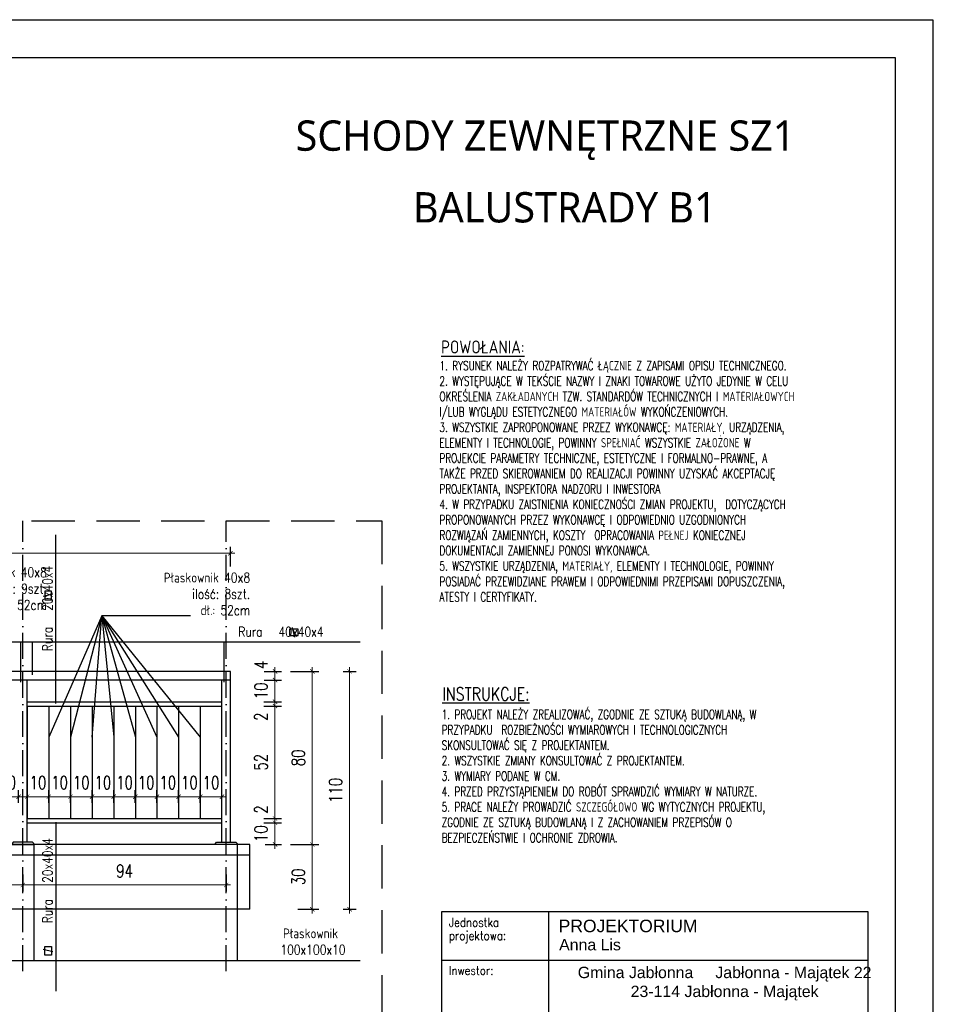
# Model space of a CAD drawing. Header units: millimetres. Extents: x 31969 to 285678, y -69766 to -1123.
# Tile 61 of 161: x 143262 to 144131, y -18740 to -17829. Entities that reach past the tile are written whole.
import ezdxf

# ---------------------------------------------------------------- set-up
doc = ezdxf.new("R2010")
doc.units = ezdxf.units.MM
for name, pattern in [('ACAD_ISO02W100', [15, 12, -3]), ('ACAD_ISO03W100', [30, 12, -18]), ('ACAD_ISO10W100', [18, 12, -3, 0, -3]), ('HIDDEN', [0.375, 0.25, -0.125])]:
    doc.linetypes.add(name, pattern=pattern)
for name, color, linetype in [('a-balustrada i pochwyt', 1, 'Continuous'), ('a-balustrady detal', 5, 'Continuous'), ('a-opis 1', 3, 'Continuous'), ('a-opis 2', 1, 'Continuous'), ('a-osie', 4, 'ACAD_ISO10W100'), ('a-przerywana', 250, 'HIDDEN'), ('a-ramka', 7, 'Continuous'), ('a-widokowa', 3, 'Continuous'), ('a-wymiary', 11, 'Continuous')]:
    doc.layers.add(name, color=color, linetype=linetype)
doc.styles.add('IREK', font='simplex.shx', dxfattribs={"width": 0.8})
doc.styles.add('PRZEKRÓJ2', font='l_10646.ttf')
doc.styles.add('RS01507', font='romans.shx', dxfattribs={"width": 0.7, "height": 0.15})
doc.styles.add('TABELA2', font='arial.ttf', dxfattribs={"height": 10})
doc.styles.add('WYMIAR', font='romans.shx', dxfattribs={"width": 0.8})
doc.styles.add('WYMIARY', font='simplex.shx', dxfattribs={"width": 0.75})
doc.dimstyles.new('MAREK50', dxfattribs={"dimtxt": 12.5, "dimasz": 5, "dimexe": 3, "dimexo": 2, "dimgap": 3.5, "dimtad": 1, "dimdec": 1, "dimdsep": 46, "dimtxsty": 'WYMIARY', "dimblk1": 'ARCHTICK', "dimblk2": 'ARCHTICK', "dimsah": 1, "dimcen": 2.5, "dimdle": 5, "dimadec": 0, "dimazin": 0, "dimtfac": 1, "dimtdec": 1, "dimtmove": 1, "dimatfit": 3, "dimldrblk": 'ARCHTICK', "dimfxl": 0, "dimtolj": 1, "dimtzin": 0, "dimarcsym": 0})

# ---------------------------------------------------------------- blocks, each defined once
blk = doc.blocks.new('_ARCHTICK')
at = {"color": 0, "linetype": 'ByBlock', "const_width": 0.15}
blk.add_lwpolyline([(-0.5, -0.5), (0.5, 0.5)], dxfattribs=at)
blk = doc.blocks.new('*D735')
at = {"layer": 'a-wymiary', "color": 0, "linetype": 'ACAD_ISO03W100', "lineweight": -2, "ltscale": 100}
blk.add_line((140001.4, -18278.21), (140001.4, -18272.32), dxfattribs=at)
at = {"layer": 'a-wymiary', "color": 0, "lineweight": -2, "ltscale": 100}
blk.add_line((140011.4, -18278.21), (140011.4, -18272.32), dxfattribs=at)
at = {"layer": 'a-wymiary', "color": 0, "lineweight": 0, "ltscale": 100}
blk.add_line((139999.4, -18275.32), (140013.4, -18275.32), dxfattribs=at)
at = {"layer": 'DEFPOINTS', "color": 0, "ltscale": 100}
for p in [(140011.4, -18275.32), (140001.4, -18280.21), (140011.4, -18280.21)]:
    blk.add_point(p, dxfattribs=at)
at = {"layer": 'a-wymiary', "color": 0, "lineweight": 0, "ltscale": 100, "xscale": 2, "yscale": 2, "zscale": 2, "rotation": 180}
blk.add_blockref('_ARCHTICK', (140001.4, -18275.32), dxfattribs=at)
at = {"layer": 'a-wymiary', "color": 0, "lineweight": 0, "ltscale": 100, "xscale": 2, "yscale": 2, "zscale": 2}
blk.add_blockref('_ARCHTICK', (140011.4, -18275.32), dxfattribs=at)
at = {"layer": 'a-wymiary', "color": 0, "ltscale": 100, "insert": (140006.4, -18268.82), "char_height": 6, "attachment_point": 5, "style": 'WYMIARY'}
blk.add_mtext('\\A1;10', dxfattribs=at)
blk = doc.blocks.new('*D736')
at = {"layer": 'a-wymiary', "color": 0, "linetype": 'ACAD_ISO03W100', "lineweight": -2, "ltscale": 100}
blk.add_line((140011.4, -18278.21), (140011.4, -18272.32), dxfattribs=at)
at = {"layer": 'a-wymiary', "color": 0, "lineweight": -2, "ltscale": 100}
blk.add_line((140021.4, -18278.21), (140021.4, -18272.32), dxfattribs=at)
at = {"layer": 'a-wymiary', "color": 0, "lineweight": 0, "ltscale": 100}
blk.add_line((140009.4, -18275.32), (140023.4, -18275.32), dxfattribs=at)
at = {"layer": 'DEFPOINTS', "color": 0, "ltscale": 100}
for p in [(140021.4, -18275.32), (140011.4, -18280.21), (140021.4, -18280.21)]:
    blk.add_point(p, dxfattribs=at)
at = {"layer": 'a-wymiary', "color": 0, "lineweight": 0, "ltscale": 100, "xscale": 2, "yscale": 2, "zscale": 2, "rotation": 180}
blk.add_blockref('_ARCHTICK', (140011.4, -18275.32), dxfattribs=at)
at = {"layer": 'a-wymiary', "color": 0, "lineweight": 0, "ltscale": 100, "xscale": 2, "yscale": 2, "zscale": 2}
blk.add_blockref('_ARCHTICK', (140021.4, -18275.32), dxfattribs=at)
at = {"layer": 'a-wymiary', "color": 0, "ltscale": 100, "insert": (140016.4, -18268.82), "char_height": 6, "attachment_point": 5, "style": 'WYMIARY'}
blk.add_mtext('\\A1;10', dxfattribs=at)
blk = doc.blocks.new('*D737')
at = {"layer": 'a-wymiary', "color": 0, "linetype": 'ACAD_ISO03W100', "lineweight": -2, "ltscale": 100}
blk.add_line((140021.4, -18278.21), (140021.4, -18272.32), dxfattribs=at)
at = {"layer": 'a-wymiary', "color": 0, "lineweight": -2, "ltscale": 100}
blk.add_line((140031.4, -18278.21), (140031.4, -18272.32), dxfattribs=at)
at = {"layer": 'a-wymiary', "color": 0, "lineweight": 0, "ltscale": 100}
blk.add_line((140019.4, -18275.32), (140033.4, -18275.32), dxfattribs=at)
at = {"layer": 'DEFPOINTS', "color": 0, "ltscale": 100}
for p in [(140031.4, -18275.32), (140021.4, -18280.21), (140031.4, -18280.21)]:
    blk.add_point(p, dxfattribs=at)
at = {"layer": 'a-wymiary', "color": 0, "lineweight": 0, "ltscale": 100, "xscale": 2, "yscale": 2, "zscale": 2, "rotation": 180}
blk.add_blockref('_ARCHTICK', (140021.4, -18275.32), dxfattribs=at)
at = {"layer": 'a-wymiary', "color": 0, "lineweight": 0, "ltscale": 100, "xscale": 2, "yscale": 2, "zscale": 2}
blk.add_blockref('_ARCHTICK', (140031.4, -18275.32), dxfattribs=at)
at = {"layer": 'a-wymiary', "color": 0, "ltscale": 100, "insert": (140026.4, -18268.82), "char_height": 6, "attachment_point": 5, "style": 'WYMIARY'}
blk.add_mtext('\\A1;10', dxfattribs=at)
blk = doc.blocks.new('*D738')
at = {"layer": 'a-wymiary', "color": 0, "linetype": 'ACAD_ISO03W100', "lineweight": -2, "ltscale": 100}
blk.add_line((140031.4, -18278.21), (140031.4, -18272.32), dxfattribs=at)
at = {"layer": 'a-wymiary', "color": 0, "lineweight": -2, "ltscale": 100}
blk.add_line((140041.4, -18278.21), (140041.4, -18272.32), dxfattribs=at)
at = {"layer": 'a-wymiary', "color": 0, "lineweight": 0, "ltscale": 100}
blk.add_line((140029.4, -18275.32), (140043.4, -18275.32), dxfattribs=at)
at = {"layer": 'DEFPOINTS', "color": 0, "ltscale": 100}
for p in [(140041.4, -18275.32), (140031.4, -18280.21), (140041.4, -18280.21)]:
    blk.add_point(p, dxfattribs=at)
at = {"layer": 'a-wymiary', "color": 0, "lineweight": 0, "ltscale": 100, "xscale": 2, "yscale": 2, "zscale": 2, "rotation": 180}
blk.add_blockref('_ARCHTICK', (140031.4, -18275.32), dxfattribs=at)
at = {"layer": 'a-wymiary', "color": 0, "lineweight": 0, "ltscale": 100, "xscale": 2, "yscale": 2, "zscale": 2}
blk.add_blockref('_ARCHTICK', (140041.4, -18275.32), dxfattribs=at)
at = {"layer": 'a-wymiary', "color": 0, "ltscale": 100, "insert": (140036.4, -18268.82), "char_height": 6, "attachment_point": 5, "style": 'WYMIARY'}
blk.add_mtext('\\A1;10', dxfattribs=at)
blk = doc.blocks.new('*D739')
at = {"layer": 'a-wymiary', "color": 0, "linetype": 'ACAD_ISO03W100', "lineweight": -2, "ltscale": 100}
blk.add_line((140041.4, -18278.21), (140041.4, -18272.32), dxfattribs=at)
at = {"layer": 'a-wymiary', "color": 0, "lineweight": -2, "ltscale": 100}
blk.add_line((140051.4, -18278.21), (140051.4, -18272.32), dxfattribs=at)
at = {"layer": 'a-wymiary', "color": 0, "lineweight": 0, "ltscale": 100}
blk.add_line((140039.4, -18275.32), (140053.4, -18275.32), dxfattribs=at)
at = {"layer": 'DEFPOINTS', "color": 0, "ltscale": 100}
for p in [(140051.4, -18275.32), (140041.4, -18280.21), (140051.4, -18280.21)]:
    blk.add_point(p, dxfattribs=at)
at = {"layer": 'a-wymiary', "color": 0, "lineweight": 0, "ltscale": 100, "xscale": 2, "yscale": 2, "zscale": 2, "rotation": 180}
blk.add_blockref('_ARCHTICK', (140041.4, -18275.32), dxfattribs=at)
at = {"layer": 'a-wymiary', "color": 0, "lineweight": 0, "ltscale": 100, "xscale": 2, "yscale": 2, "zscale": 2}
blk.add_blockref('_ARCHTICK', (140051.4, -18275.32), dxfattribs=at)
at = {"layer": 'a-wymiary', "color": 0, "ltscale": 100, "insert": (140046.4, -18268.82), "char_height": 6, "attachment_point": 5, "style": 'WYMIARY'}
blk.add_mtext('\\A1;10', dxfattribs=at)
blk = doc.blocks.new('*D740')
at = {"layer": 'a-wymiary', "color": 0, "linetype": 'ACAD_ISO03W100', "lineweight": -2, "ltscale": 100}
blk.add_line((140051.4, -18278.21), (140051.4, -18272.32), dxfattribs=at)
at = {"layer": 'a-wymiary', "color": 0, "lineweight": -2, "ltscale": 100}
blk.add_line((140061.4, -18278.21), (140061.4, -18272.32), dxfattribs=at)
at = {"layer": 'a-wymiary', "color": 0, "lineweight": 0, "ltscale": 100}
blk.add_line((140049.4, -18275.32), (140063.4, -18275.32), dxfattribs=at)
at = {"layer": 'DEFPOINTS', "color": 0, "ltscale": 100}
for p in [(140061.4, -18275.32), (140051.4, -18280.21), (140061.4, -18280.21)]:
    blk.add_point(p, dxfattribs=at)
at = {"layer": 'a-wymiary', "color": 0, "lineweight": 0, "ltscale": 100, "xscale": 2, "yscale": 2, "zscale": 2, "rotation": 180}
blk.add_blockref('_ARCHTICK', (140051.4, -18275.32), dxfattribs=at)
at = {"layer": 'a-wymiary', "color": 0, "lineweight": 0, "ltscale": 100, "xscale": 2, "yscale": 2, "zscale": 2}
blk.add_blockref('_ARCHTICK', (140061.4, -18275.32), dxfattribs=at)
at = {"layer": 'a-wymiary', "color": 0, "ltscale": 100, "insert": (140056.4, -18268.82), "char_height": 6, "attachment_point": 5, "style": 'WYMIARY'}
blk.add_mtext('\\A1;10', dxfattribs=at)
blk = doc.blocks.new('*D741')
at = {"layer": 'a-wymiary', "color": 0, "linetype": 'ACAD_ISO03W100', "lineweight": -2, "ltscale": 100}
blk.add_line((140061.4, -18278.21), (140061.4, -18272.32), dxfattribs=at)
at = {"layer": 'a-wymiary', "color": 0, "lineweight": -2, "ltscale": 100}
blk.add_line((140071.4, -18278.21), (140071.4, -18272.32), dxfattribs=at)
at = {"layer": 'a-wymiary', "color": 0, "lineweight": 0, "ltscale": 100}
blk.add_line((140059.4, -18275.32), (140073.4, -18275.32), dxfattribs=at)
at = {"layer": 'DEFPOINTS', "color": 0, "ltscale": 100}
for p in [(140071.4, -18275.32), (140061.4, -18280.21), (140071.4, -18280.21)]:
    blk.add_point(p, dxfattribs=at)
at = {"layer": 'a-wymiary', "color": 0, "lineweight": 0, "ltscale": 100, "xscale": 2, "yscale": 2, "zscale": 2, "rotation": 180}
blk.add_blockref('_ARCHTICK', (140061.4, -18275.32), dxfattribs=at)
at = {"layer": 'a-wymiary', "color": 0, "lineweight": 0, "ltscale": 100, "xscale": 2, "yscale": 2, "zscale": 2}
blk.add_blockref('_ARCHTICK', (140071.4, -18275.32), dxfattribs=at)
at = {"layer": 'a-wymiary', "color": 0, "ltscale": 100, "insert": (140066.4, -18268.82), "char_height": 6, "attachment_point": 5, "style": 'WYMIARY'}
blk.add_mtext('\\A1;10', dxfattribs=at)
blk = doc.blocks.new('*D742')
at = {"layer": 'a-wymiary', "color": 0, "linetype": 'ACAD_ISO03W100', "lineweight": -2, "ltscale": 100}
blk.add_line((140071.4, -18278.21), (140071.4, -18272.32), dxfattribs=at)
at = {"layer": 'a-wymiary', "color": 0, "lineweight": -2, "ltscale": 100}
blk.add_line((140081.4, -18278.21), (140081.4, -18272.32), dxfattribs=at)
at = {"layer": 'a-wymiary', "color": 0, "lineweight": 0, "ltscale": 100}
blk.add_line((140069.4, -18275.32), (140083.4, -18275.32), dxfattribs=at)
at = {"layer": 'DEFPOINTS', "color": 0, "ltscale": 100}
for p in [(140081.4, -18275.32), (140071.4, -18280.21), (140081.4, -18280.21)]:
    blk.add_point(p, dxfattribs=at)
at = {"layer": 'a-wymiary', "color": 0, "lineweight": 0, "ltscale": 100, "xscale": 2, "yscale": 2, "zscale": 2, "rotation": 180}
blk.add_blockref('_ARCHTICK', (140071.4, -18275.32), dxfattribs=at)
at = {"layer": 'a-wymiary', "color": 0, "lineweight": 0, "ltscale": 100, "xscale": 2, "yscale": 2, "zscale": 2}
blk.add_blockref('_ARCHTICK', (140081.4, -18275.32), dxfattribs=at)
at = {"layer": 'a-wymiary', "color": 0, "ltscale": 100, "insert": (140076.4, -18268.82), "char_height": 6, "attachment_point": 5, "style": 'WYMIARY'}
blk.add_mtext('\\A1;10', dxfattribs=at)
blk = doc.blocks.new('*D743')
at = {"layer": 'a-wymiary', "color": 0, "lineweight": -2, "ltscale": 100}
blk.add_line((140100.82, -18287.39), (140108.97, -18287.39), dxfattribs=at)
at = {"layer": 'a-wymiary', "color": 0, "lineweight": 0, "ltscale": 100}
blk.add_line((140105.97, -18299.39), (140105.97, -18285.39), dxfattribs=at)
at = {"layer": 'a-wymiary', "color": 0, "linetype": 'ACAD_ISO03W100', "lineweight": -2, "ltscale": 100}
blk.add_line((140101.5, -18297.39), (140108.97, -18297.39), dxfattribs=at)
at = {"layer": 'DEFPOINTS', "color": 0, "ltscale": 100}
for p in [(140098.82, -18287.39), (140105.97, -18287.39), (140099.5, -18297.39)]:
    blk.add_point(p, dxfattribs=at)
at = {"layer": 'a-wymiary', "color": 0, "lineweight": 0, "ltscale": 100, "xscale": 2, "yscale": 2, "zscale": 2}
for p, rotation in [((140105.97, -18287.39), 90), ((140105.97, -18297.39), 270)]:
    blk.add_blockref('_ARCHTICK', p, dxfattribs=dict(at, rotation=rotation))
at = {"layer": 'a-wymiary', "color": 0, "ltscale": 100, "insert": (140099.47, -18292.39), "char_height": 6, "attachment_point": 5, "rotation": 90, "style": 'WYMIARY'}
blk.add_mtext('\\A1;10', dxfattribs=at)
blk = doc.blocks.new('*D744')
at = {"layer": 'a-wymiary', "color": 0, "lineweight": -2, "ltscale": 100}
blk.add_line((140100.82, -18285.39), (140108.97, -18285.39), dxfattribs=at)
at = {"layer": 'a-wymiary', "color": 0, "linetype": 'ACAD_ISO03W100', "lineweight": -2, "ltscale": 100}
blk.add_line((140100.82, -18287.39), (140108.97, -18287.39), dxfattribs=at)
at = {"layer": 'a-wymiary', "color": 0, "lineweight": 0, "ltscale": 100}
for p, q in [((140105.97, -18285.39), (140105.97, -18283.39)), ((140105.97, -18287.39), (140105.97, -18285.39)), ((140105.97, -18287.39), (140105.97, -18289.39))]:
    blk.add_line(p, q, dxfattribs=at)
at = {"layer": 'DEFPOINTS', "color": 0, "ltscale": 100}
for p in [(140098.82, -18285.39), (140098.82, -18287.39), (140105.97, -18285.39)]:
    blk.add_point(p, dxfattribs=at)
at = {"layer": 'a-wymiary', "color": 0, "lineweight": 0, "ltscale": 100, "xscale": 2, "yscale": 2, "zscale": 2}
for p, rotation in [((140105.97, -18285.39), 270), ((140105.97, -18287.39), 90)]:
    blk.add_blockref('_ARCHTICK', p, dxfattribs=dict(at, rotation=rotation))
at = {"layer": 'a-wymiary', "color": 0, "ltscale": 100, "insert": (140099.47, -18281.22), "char_height": 6, "attachment_point": 5, "rotation": 90, "style": 'WYMIARY'}
blk.add_mtext('\\A1;2', dxfattribs=at)
blk = doc.blocks.new('*D745')
at = {"layer": 'a-wymiary', "color": 0, "lineweight": 0, "ltscale": 100}
blk.add_line((140105.97, -18287.39), (140105.97, -18231.39), dxfattribs=at)
at = {"layer": 'a-wymiary', "color": 0, "lineweight": -2, "ltscale": 100}
blk.add_line((140100.82, -18233.39), (140108.97, -18233.39), dxfattribs=at)
at = {"layer": 'a-wymiary', "color": 0, "linetype": 'ACAD_ISO03W100', "lineweight": -2, "ltscale": 100}
blk.add_line((140100.82, -18285.39), (140108.97, -18285.39), dxfattribs=at)
at = {"layer": 'DEFPOINTS', "color": 0, "ltscale": 100}
for p in [(140098.82, -18233.39), (140105.97, -18233.39), (140098.82, -18285.39)]:
    blk.add_point(p, dxfattribs=at)
at = {"layer": 'a-wymiary', "color": 0, "lineweight": 0, "ltscale": 100, "xscale": 2, "yscale": 2, "zscale": 2}
for p, rotation in [((140105.97, -18233.39), 90), ((140105.97, -18285.39), 270)]:
    blk.add_blockref('_ARCHTICK', p, dxfattribs=dict(at, rotation=rotation))
at = {"layer": 'a-wymiary', "color": 0, "ltscale": 100, "insert": (140099.47, -18259.39), "char_height": 6, "attachment_point": 5, "rotation": 90, "style": 'WYMIARY'}
blk.add_mtext('\\A1;52', dxfattribs=at)
blk = doc.blocks.new('*D746')
at = {"layer": 'a-wymiary', "color": 0, "lineweight": -2, "ltscale": 100}
blk.add_line((140100.82, -18231.39), (140108.97, -18231.39), dxfattribs=at)
at = {"layer": 'a-wymiary', "color": 0, "lineweight": 0, "ltscale": 100}
for p, q in [((140105.97, -18231.39), (140105.97, -18229.39)), ((140105.97, -18233.39), (140105.97, -18231.39)), ((140105.97, -18233.39), (140105.97, -18235.39))]:
    blk.add_line(p, q, dxfattribs=at)
at = {"layer": 'a-wymiary', "color": 0, "linetype": 'ACAD_ISO03W100', "lineweight": -2, "ltscale": 100}
blk.add_line((140100.82, -18233.39), (140108.97, -18233.39), dxfattribs=at)
at = {"layer": 'DEFPOINTS', "color": 0, "ltscale": 100}
for p in [(140098.82, -18231.39), (140105.97, -18231.39), (140098.82, -18233.39)]:
    blk.add_point(p, dxfattribs=at)
at = {"layer": 'a-wymiary', "color": 0, "lineweight": 0, "ltscale": 100, "xscale": 2, "yscale": 2, "zscale": 2}
for p, rotation in [((140105.97, -18231.39), 270), ((140105.97, -18233.39), 90)]:
    blk.add_blockref('_ARCHTICK', p, dxfattribs=dict(at, rotation=rotation))
at = {"layer": 'a-wymiary', "color": 0, "ltscale": 100, "insert": (140099.47, -18238.35), "char_height": 6, "attachment_point": 5, "rotation": 90, "style": 'WYMIARY'}
blk.add_mtext('\\A1;2', dxfattribs=at)
blk = doc.blocks.new('*D747')
at = {"layer": 'a-wymiary', "color": 0, "lineweight": -2, "ltscale": 100}
blk.add_line((140100.9, -18221.39), (140108.97, -18221.39), dxfattribs=at)
at = {"layer": 'a-wymiary', "color": 0, "lineweight": 0, "ltscale": 100}
blk.add_line((140105.97, -18233.39), (140105.97, -18219.39), dxfattribs=at)
at = {"layer": 'a-wymiary', "color": 0, "linetype": 'ACAD_ISO03W100', "lineweight": -2, "ltscale": 100}
blk.add_line((140100.82, -18231.39), (140108.97, -18231.39), dxfattribs=at)
at = {"layer": 'DEFPOINTS', "color": 0, "ltscale": 100}
for p in [(140098.9, -18221.39), (140105.97, -18221.39), (140098.82, -18231.39)]:
    blk.add_point(p, dxfattribs=at)
at = {"layer": 'a-wymiary', "color": 0, "lineweight": 0, "ltscale": 100, "xscale": 2, "yscale": 2, "zscale": 2}
for p, rotation in [((140105.97, -18221.39), 90), ((140105.97, -18231.39), 270)]:
    blk.add_blockref('_ARCHTICK', p, dxfattribs=dict(at, rotation=rotation))
at = {"layer": 'a-wymiary', "color": 0, "ltscale": 100, "insert": (140099.47, -18226.39), "char_height": 6, "attachment_point": 5, "rotation": 90, "style": 'WYMIARY'}
blk.add_mtext('\\A1;10', dxfattribs=at)
blk = doc.blocks.new('*D748')
at = {"layer": 'a-wymiary', "color": 0, "lineweight": -2, "ltscale": 100}
blk.add_line((140100.9, -18217.39), (140108.97, -18217.39), dxfattribs=at)
at = {"layer": 'a-wymiary', "color": 0, "lineweight": 0, "ltscale": 100}
for p, q in [((140105.97, -18217.39), (140105.97, -18215.39)), ((140105.97, -18221.39), (140105.97, -18217.39)), ((140105.97, -18221.39), (140105.97, -18223.39))]:
    blk.add_line(p, q, dxfattribs=at)
at = {"layer": 'a-wymiary', "color": 0, "linetype": 'ACAD_ISO03W100', "lineweight": -2, "ltscale": 100}
blk.add_line((140100.9, -18221.39), (140108.97, -18221.39), dxfattribs=at)
at = {"layer": 'DEFPOINTS', "color": 0, "ltscale": 100}
for p in [(140098.9, -18217.39), (140105.97, -18217.39), (140098.9, -18221.39)]:
    blk.add_point(p, dxfattribs=at)
at = {"layer": 'a-wymiary', "color": 0, "lineweight": 0, "ltscale": 100, "xscale": 2, "yscale": 2, "zscale": 2}
for p, rotation in [((140105.97, -18217.39), 270), ((140105.97, -18221.39), 90)]:
    blk.add_blockref('_ARCHTICK', p, dxfattribs=dict(at, rotation=rotation))
at = {"layer": 'a-wymiary', "color": 0, "ltscale": 100, "insert": (140099.47, -18214.39), "char_height": 6, "attachment_point": 5, "rotation": 90, "style": 'WYMIARY'}
blk.add_mtext('\\A1;4', dxfattribs=at)
blk = doc.blocks.new('*D749')
at = {"layer": 'a-wymiary', "color": 0, "linetype": 'ACAD_ISO03W100', "lineweight": -2, "ltscale": 100}
blk.add_line((140113.21, -18217.39), (140126.21, -18217.39), dxfattribs=at)
at = {"layer": 'a-wymiary', "color": 0, "lineweight": 0, "ltscale": 100}
blk.add_line((140123.21, -18215.39), (140123.21, -18299.39), dxfattribs=at)
at = {"layer": 'a-wymiary', "color": 0, "lineweight": -2, "ltscale": 100}
blk.add_line((140113.21, -18297.39), (140126.21, -18297.39), dxfattribs=at)
at = {"layer": 'DEFPOINTS', "color": 0, "ltscale": 100}
for p in [(140078.9, -18217.39), (140083.4, -18297.39), (140123.21, -18297.39)]:
    blk.add_point(p, dxfattribs=at)
at = {"layer": 'a-wymiary', "color": 0, "lineweight": 0, "ltscale": 100, "xscale": 2, "yscale": 2, "zscale": 2}
for p, rotation in [((140123.21, -18217.39), 90), ((140123.21, -18297.39), 270)]:
    blk.add_blockref('_ARCHTICK', p, dxfattribs=dict(at, rotation=rotation))
at = {"layer": 'a-wymiary', "color": 0, "ltscale": 100, "insert": (140116.71, -18257.39), "char_height": 6, "attachment_point": 5, "rotation": 90, "style": 'WYMIARY'}
blk.add_mtext('\\A1;80', dxfattribs=at)
blk = doc.blocks.new('*D750')
at = {"layer": 'a-wymiary', "color": 0, "linetype": 'ACAD_ISO03W100', "lineweight": -2, "ltscale": 100}
blk.add_line((139991.4, -18278.21), (139991.4, -18272.32), dxfattribs=at)
at = {"layer": 'a-wymiary', "color": 0, "lineweight": -2, "ltscale": 100}
blk.add_line((140001.4, -18278.21), (140001.4, -18272.32), dxfattribs=at)
at = {"layer": 'a-wymiary', "color": 0, "lineweight": 0, "ltscale": 100}
blk.add_line((139989.4, -18275.32), (140003.4, -18275.32), dxfattribs=at)
at = {"layer": 'DEFPOINTS', "color": 0, "ltscale": 100}
for p in [(140001.4, -18275.32), (139991.4, -18280.21), (140001.4, -18280.21)]:
    blk.add_point(p, dxfattribs=at)
at = {"layer": 'a-wymiary', "color": 0, "lineweight": 0, "ltscale": 100, "xscale": 2, "yscale": 2, "zscale": 2, "rotation": 180}
blk.add_blockref('_ARCHTICK', (139991.4, -18275.32), dxfattribs=at)
at = {"layer": 'a-wymiary', "color": 0, "lineweight": 0, "ltscale": 100, "xscale": 2, "yscale": 2, "zscale": 2}
blk.add_blockref('_ARCHTICK', (140001.4, -18275.32), dxfattribs=at)
at = {"layer": 'a-wymiary', "color": 0, "ltscale": 100, "insert": (139996.4, -18268.82), "char_height": 6, "attachment_point": 5, "style": 'WYMIARY'}
blk.add_mtext('\\A1;10', dxfattribs=at)
blk = doc.blocks.new('*D758')
at = {"layer": 'a-wymiary', "color": 0, "linetype": 'ACAD_ISO03W100', "lineweight": -2, "ltscale": 100}
blk.add_line((139977.4, -18278.21), (139977.4, -18272.32), dxfattribs=at)
at = {"layer": 'a-wymiary', "color": 0, "lineweight": -2, "ltscale": 100}
blk.add_line((139987.4, -18278.21), (139987.4, -18272.32), dxfattribs=at)
at = {"layer": 'a-wymiary', "color": 0, "lineweight": 0, "ltscale": 100}
blk.add_line((139975.4, -18275.32), (139989.4, -18275.32), dxfattribs=at)
at = {"layer": 'DEFPOINTS', "color": 0, "ltscale": 100}
for p in [(139987.4, -18275.32), (139977.4, -18280.21), (139987.4, -18280.21)]:
    blk.add_point(p, dxfattribs=at)
at = {"layer": 'a-wymiary', "color": 0, "lineweight": 0, "ltscale": 100, "xscale": 2, "yscale": 2, "zscale": 2, "rotation": 180}
blk.add_blockref('_ARCHTICK', (139977.4, -18275.32), dxfattribs=at)
at = {"layer": 'a-wymiary', "color": 0, "lineweight": 0, "ltscale": 100, "xscale": 2, "yscale": 2, "zscale": 2}
blk.add_blockref('_ARCHTICK', (139987.4, -18275.32), dxfattribs=at)
at = {"layer": 'a-wymiary', "color": 0, "ltscale": 100, "insert": (139982.4, -18268.82), "char_height": 6, "attachment_point": 5, "style": 'WYMIARY'}
blk.add_mtext('\\A1;10', dxfattribs=at)
blk = doc.blocks.new('*D808')
at = {"layer": 'a-wymiary', "color": 0, "lineweight": 0, "ltscale": 100}
blk.add_line((140123.21, -18295.39), (140123.21, -18329.39), dxfattribs=at)
at = {"layer": 'a-wymiary', "color": 0, "linetype": 'ACAD_ISO03W100', "lineweight": -2, "ltscale": 100}
blk.add_line((140116.47, -18297.39), (140126.21, -18297.39), dxfattribs=at)
at = {"layer": 'a-wymiary', "color": 0, "lineweight": -2, "ltscale": 100}
blk.add_line((140116.47, -18327.39), (140126.21, -18327.39), dxfattribs=at)
at = {"layer": 'DEFPOINTS', "color": 0, "ltscale": 100}
for p in [(140114.47, -18297.39), (140114.47, -18327.39), (140123.21, -18327.39)]:
    blk.add_point(p, dxfattribs=at)
at = {"layer": 'a-wymiary', "color": 0, "lineweight": 0, "ltscale": 100, "xscale": 2, "yscale": 2, "zscale": 2}
for p, rotation in [((140123.21, -18297.39), 90), ((140123.21, -18327.39), 270)]:
    blk.add_blockref('_ARCHTICK', p, dxfattribs=dict(at, rotation=rotation))
at = {"layer": 'a-wymiary', "color": 0, "ltscale": 100, "insert": (140116.71, -18312.39), "char_height": 6, "attachment_point": 5, "rotation": 90, "style": 'WYMIARY'}
blk.add_mtext('\\A1;30', dxfattribs=at)
blk = doc.blocks.new('*D809')
at = {"layer": 'a-wymiary', "color": 0, "linetype": 'ACAD_ISO03W100', "lineweight": -2, "ltscale": 100}
blk.add_line((140137.45, -18217.39), (140143.45, -18217.39), dxfattribs=at)
at = {"layer": 'a-wymiary', "color": 0, "lineweight": 0, "ltscale": 100}
blk.add_line((140140.45, -18215.39), (140140.45, -18329.39), dxfattribs=at)
at = {"layer": 'a-wymiary', "color": 0, "lineweight": -2, "ltscale": 100}
blk.add_line((140137.45, -18327.39), (140143.45, -18327.39), dxfattribs=at)
at = {"layer": 'DEFPOINTS', "color": 0, "ltscale": 100}
for p in [(140135.45, -18217.39), (140135.45, -18327.39), (140140.45, -18327.39)]:
    blk.add_point(p, dxfattribs=at)
at = {"layer": 'a-wymiary', "color": 0, "lineweight": 0, "ltscale": 100, "xscale": 2, "yscale": 2, "zscale": 2}
for p, rotation in [((140140.45, -18217.39), 90), ((140140.45, -18327.39), 270)]:
    blk.add_blockref('_ARCHTICK', p, dxfattribs=dict(at, rotation=rotation))
at = {"layer": 'a-wymiary', "color": 0, "ltscale": 100, "insert": (140133.95, -18272.39), "char_height": 6, "attachment_point": 5, "rotation": 90, "style": 'WYMIARY'}
blk.add_mtext('\\A1;110', dxfattribs=at)
blk = doc.blocks.new('*D810')
at = {"layer": 'a-wymiary', "color": 0, "linetype": 'ACAD_ISO03W100', "lineweight": -2, "ltscale": 100}
blk.add_line((139393.4, -18168.94), (139393.4, -18159.73), dxfattribs=at)
at = {"layer": 'a-wymiary', "color": 0, "lineweight": -2, "ltscale": 100}
blk.add_line((140085.4, -18168.94), (140085.4, -18159.73), dxfattribs=at)
at = {"layer": 'a-wymiary', "color": 0, "lineweight": 0, "ltscale": 100}
blk.add_line((139391.4, -18162.73), (140087.4, -18162.73), dxfattribs=at)
at = {"layer": 'DEFPOINTS', "color": 0, "ltscale": 100}
for p in [(140085.4, -18162.73), (139393.4, -18170.94), (140085.4, -18170.94)]:
    blk.add_point(p, dxfattribs=at)
at = {"layer": 'a-wymiary', "color": 0, "lineweight": 0, "ltscale": 100, "xscale": 2, "yscale": 2, "zscale": 2, "rotation": 180}
blk.add_blockref('_ARCHTICK', (139393.4, -18162.73), dxfattribs=at)
at = {"layer": 'a-wymiary', "color": 0, "lineweight": 0, "ltscale": 100, "xscale": 2, "yscale": 2, "zscale": 2}
blk.add_blockref('_ARCHTICK', (140085.4, -18162.73), dxfattribs=at)
at = {"layer": 'a-wymiary', "color": 0, "ltscale": 100, "insert": (139739.4, -18156.23), "char_height": 6, "attachment_point": 5, "style": 'WYMIARY'}
blk.add_mtext('\\A1;692', dxfattribs=at)
blk = doc.blocks.new('*D811')
at = {"layer": 'a-wymiary', "color": 0, "lineweight": -2, "ltscale": 100}
blk.add_line((139989.4, -18311.25), (139989.4, -18319.15), dxfattribs=at)
at = {"layer": 'a-wymiary', "color": 0, "linetype": 'ACAD_ISO03W100', "lineweight": -2, "ltscale": 100}
blk.add_line((140083.4, -18311.25), (140083.4, -18319.15), dxfattribs=at)
at = {"layer": 'a-wymiary', "color": 0, "lineweight": 0, "ltscale": 100}
blk.add_line((140085.4, -18316.15), (139987.4, -18316.15), dxfattribs=at)
at = {"layer": 'DEFPOINTS', "color": 0, "ltscale": 100}
for p in [(139989.4, -18309.25), (140083.4, -18309.25), (139989.4, -18316.15)]:
    blk.add_point(p, dxfattribs=at)
at = {"layer": 'a-wymiary', "color": 0, "lineweight": 0, "ltscale": 100, "xscale": 2, "yscale": 2, "zscale": 2, "rotation": 180}
blk.add_blockref('_ARCHTICK', (139989.4, -18316.15), dxfattribs=at)
at = {"layer": 'a-wymiary', "color": 0, "lineweight": 0, "ltscale": 100, "xscale": 2, "yscale": 2, "zscale": 2}
blk.add_blockref('_ARCHTICK', (140083.4, -18316.15), dxfattribs=at)
at = {"layer": 'a-wymiary', "color": 0, "ltscale": 100, "insert": (140036.4, -18309.65), "char_height": 6, "attachment_point": 5, "style": 'WYMIARY'}
blk.add_mtext('\\A1;94', dxfattribs=at)
blk = doc.blocks.new('*D812')
at = {"layer": 'a-wymiary', "color": 0, "lineweight": -2, "ltscale": 100}
blk.add_line((139885.4, -18311.25), (139885.4, -18319.15), dxfattribs=at)
at = {"layer": 'a-wymiary', "color": 0, "linetype": 'ACAD_ISO03W100', "lineweight": -2, "ltscale": 100}
blk.add_line((139989.4, -18311.25), (139989.4, -18319.15), dxfattribs=at)
at = {"layer": 'a-wymiary', "color": 0, "lineweight": 0, "ltscale": 100}
blk.add_line((139991.4, -18316.15), (139883.4, -18316.15), dxfattribs=at)
at = {"layer": 'DEFPOINTS', "color": 0, "ltscale": 100}
for p in [(139885.4, -18309.25), (139989.4, -18309.25), (139885.4, -18316.15)]:
    blk.add_point(p, dxfattribs=at)
at = {"layer": 'a-wymiary', "color": 0, "lineweight": 0, "ltscale": 100, "xscale": 2, "yscale": 2, "zscale": 2, "rotation": 180}
blk.add_blockref('_ARCHTICK', (139885.4, -18316.15), dxfattribs=at)
at = {"layer": 'a-wymiary', "color": 0, "lineweight": 0, "ltscale": 100, "xscale": 2, "yscale": 2, "zscale": 2}
blk.add_blockref('_ARCHTICK', (139989.4, -18316.15), dxfattribs=at)
at = {"layer": 'a-wymiary', "color": 0, "ltscale": 100, "insert": (139937.4, -18309.65), "char_height": 6, "attachment_point": 5, "style": 'WYMIARY'}
blk.add_mtext('\\A1;104', dxfattribs=at)
blk = doc.blocks.new('A$C60725460')
at = {"layer": 'a-balustrady detal', "ltscale": 0.5}
for p, q in [((721.99, 383.68), (29.99, 383.68)), ((721.99, 304.68), (721.99, 383.68)), ((721.99, 379.68), (29.99, 379.68)), ((627.99, 304.68), (627.99, 379.68)), ((717.99, 304.68), (717.99, 379.68)), ((627.99, 369.68), (717.99, 369.68)), ((627.99, 367.68), (717.99, 367.68)), ((627.99, 367.68), (627.99, 315.68)), ((637.99, 367.68), (637.99, 315.68)), ((647.99, 367.68), (647.99, 315.68)), ((657.99, 367.68), (657.99, 315.68)), ((667.99, 367.68), (667.99, 315.68)), ((677.99, 367.68), (677.99, 315.68)), ((687.99, 367.68), (687.99, 315.68)), ((697.99, 367.68), (697.99, 315.68)), ((707.99, 367.68), (707.99, 315.68)), ((627.99, 315.68), (717.99, 315.68)), ((627.99, 313.68), (717.99, 313.68))]:
    blk.add_line(p, q, dxfattribs=at)
for points in [[(620.99, 303.68), (630.99, 303.68), (630.99, 304.18), (630.49, 304.68), (621.49, 304.68), (620.99, 304.18)], [(724.99, 303.68), (714.99, 303.68), (714.99, 304.18), (715.49, 304.68), (724.49, 304.68), (724.99, 304.18)]]:
    blk.add_lwpolyline(points, close=True, dxfattribs=at)
at = {"layer": 'a-opis 2', "ltscale": 0.1}
for p, q in [((641.24, 368.8), (641.24, 446.85)), ((662.49, 409.37), (637.99, 353.28)), ((662.49, 409.37), (647.99, 353.28)), ((657.99, 353.28), (662.49, 409.37)), ((662.49, 409.37), (667.99, 353.28)), ((703.54, 409.37), (662.49, 409.37)), ((662.49, 409.37), (677.99, 353.28)), ((662.49, 409.37), (687.99, 353.28)), ((662.49, 409.37), (697.99, 353.28)), ((662.49, 409.37), (707.99, 353.28)), ((31.06, 397.34), (781.89, 397.34)), ((625.06, 378.65), (625.06, 397.34)), ((630.33, 397.34), (630.33, 382.03)), ((719.06, 378.65), (719.06, 397.34)), ((641.24, 313.95), (641.24, 235.9)), ((630.99, 303.68), (630.99, 250.01)), ((724.99, 303.68), (724.99, 250.01)), ((36.99, 250.01), (781.89, 250.01))]:
    blk.add_line(p, q, dxfattribs=at)
for points in [[(639.81, 419.35), (635.38, 418.35)], [(636.16, 416.85), (639.16, 416.85), (639.16, 420.85), (636.16, 420.85), (636.16, 416.85)], [(749.21, 403.23), (749.21, 400.23), (753.21, 400.23), (753.21, 403.23), (749.21, 403.23)], [(751.71, 399.57), (750.71, 404.01)], [(639.81, 254.03), (635.38, 255.03)], [(636.16, 256.53), (639.16, 256.53), (639.16, 252.53), (636.16, 252.53), (636.16, 256.53)]]:
    blk.add_lwpolyline(points, dxfattribs=at)
at = {"layer": 'a-osie'}
for p, q in [((625.99, 245.07), (625.99, 453.27)), ((719.99, 245.07), (719.99, 453.27))]:
    blk.add_line(p, q, dxfattribs=at)
at = {"layer": 'a-przerywana', "color": 3, "ltscale": 80}
blk.add_lwpolyline([(0, 453.27), (791.98, 453.27), (791.98, 0), (0, 0)], close=True, dxfattribs=at)
at = {"layer": 'a-widokowa'}
for p, q in [((730.99, 303.68), (43.99, 303.68)), ((730.99, 273.68), (730.99, 303.68)), ((730.99, 298.68), (19.99, 298.68)), ((730.99, 273.68), (19.99, 273.68))]:
    blk.add_line(p, q, dxfattribs=at)
at = {"layer": 'a-opis 2', "ltscale": 0.1, "char_height": 4.5269, "style": 'WYMIAR'}
for s, insert, width, attachment_point in [('Płaskownik 40x8\\Pilość: 9szt.\\Pdł.: 52cm', (637.02, 431.79), 94.9255, 3), ('Płaskownik 40x8\\Pilość: 8szt.\\Pdł.: 52cm', (731.02, 429.32), 94.9255, 3), ('{\\W5.69588; }Rura   40x40x4', (707.9, 404.28), 96.9255, 1), ('{\\W2.79619; }Płaskownik \\P{\\W2.39619; }100x100x10', (737.61, 264.82), 53.599, 1)]:
    blk.add_mtext(s, dxfattribs=dict(at, insert=insert, width=width, attachment_point=attachment_point))
at = {"layer": 'a-opis 2', "ltscale": 0.1, "char_height": 4.5269, "width": 94.9255, "rotation": 90, "style": 'WYMIAR'}
for s, insert, attachment_point in [('{\\W5.47498; }Rura   20x40x4', (635.1, 376.09), 1), ('Rura   20x40x4', (635.1, 306.66), 3)]:
    blk.add_mtext(s, dxfattribs=dict(at, insert=insert, attachment_point=attachment_point))
at = {"layer": 'a-wymiary', "ltscale": 100}
for base, p1, p2, picture, middle in [((721.99, 438.35), (29.99, 430.14), (721.99, 430.14), '*D810', (375.99, 444.85)), ((521.99, 284.93), (625.99, 291.83), (521.99, 291.83), '*D812', (573.99, 291.43)), ((625.99, 284.93), (719.99, 291.83), (625.99, 291.83), '*D811', (672.99, 291.43))]:
    dim = blk.add_linear_dim(base=base, p1=p1, p2=p2, dimstyle='MAREK50', override={"dimtxt": 6, "dimasz": 2, "dimdle": 2, "dimfxl": 10, "dimfxlon": 1, "dimlwd": 0}, dxfattribs=at)
    dim.commit()
    dim.dimension.update_dxf_attribs({"geometry": picture, "text_midpoint": middle, "insert": (-139363.42, 18601.08)})
for base, p1, p2, picture, middle in [((742.55, 383.68), (735.48, 379.68), (735.48, 383.68), '*D748', (742.55, 386.68)), ((742.55, 379.68), (735.4, 369.68), (735.48, 379.68), '*D747', (742.55, 374.68)), ((742.55, 369.68), (735.4, 367.68), (735.4, 369.68), '*D746', (742.55, 362.73)), ((742.55, 315.68), (735.4, 313.68), (735.4, 315.68), '*D744', (742.55, 319.86)), ((742.55, 313.68), (736.08, 303.68), (735.4, 313.68), '*D743', (742.55, 308.68))]:
    dim = blk.add_linear_dim(base=base, p1=p1, p2=p2, angle=90, dimstyle='MAREK50', override={"dimtxt": 6, "dimasz": 2, "dimdle": 2, "dimfxl": 10, "dimfxlon": 1, "dimlwd": 0}, dxfattribs=at)
    dim.commit()
    dim.dimension.update_dxf_attribs({"geometry": picture, "text_midpoint": middle, "dimtype": 128, "insert": (-139363.42, 18601.08)})
for base, p1, p2, picture, middle in [((759.79, 303.68), (715.49, 383.68), (719.99, 303.68), '*D749', (753.29, 343.68)), ((777.03, 273.68), (772.03, 383.68), (772.03, 273.68), '*D809', (770.53, 328.68)), ((742.55, 367.68), (735.4, 315.68), (735.4, 367.68), '*D745', (736.05, 341.68)), ((759.79, 273.68), (751.05, 303.68), (751.05, 273.68), '*D808', (753.29, 288.68))]:
    dim = blk.add_linear_dim(base=base, p1=p1, p2=p2, angle=90, dimstyle='MAREK50', override={"dimtxt": 6, "dimasz": 2, "dimdle": 2, "dimfxl": 10, "dimfxlon": 1, "dimlwd": 0}, dxfattribs=at)
    dim.commit()
    dim.dimension.update_dxf_attribs({"geometry": picture, "text_midpoint": middle, "insert": (-139363.42, 18601.08)})
for base, p1, p2, picture, middle in [((623.99, 325.76), (613.99, 320.87), (623.99, 320.87), '*D758', (618.99, 325.76)), ((637.99, 325.76), (627.99, 320.87), (637.99, 320.87), '*D750', (632.99, 325.76)), ((647.99, 325.76), (637.99, 320.87), (647.99, 320.87), '*D735', (642.99, 325.76)), ((657.99, 325.76), (647.99, 320.87), (657.99, 320.87), '*D736', (652.99, 325.76)), ((667.99, 325.76), (657.99, 320.87), (667.99, 320.87), '*D737', (662.99, 325.76)), ((677.99, 325.76), (667.99, 320.87), (677.99, 320.87), '*D738', (672.99, 325.76)), ((687.99, 325.76), (677.99, 320.87), (687.99, 320.87), '*D739', (682.99, 325.76)), ((697.99, 325.76), (687.99, 320.87), (697.99, 320.87), '*D740', (692.99, 325.76)), ((707.99, 325.76), (697.99, 320.87), (707.99, 320.87), '*D741', (702.99, 325.76)), ((717.99, 325.76), (707.99, 320.87), (717.99, 320.87), '*D742', (712.99, 325.76))]:
    dim = blk.add_linear_dim(base=base, p1=p1, p2=p2, dimstyle='MAREK50', override={"dimtxt": 6, "dimasz": 2, "dimdle": 2, "dimfxl": 10, "dimfxlon": 1, "dimlwd": 0}, dxfattribs=at)
    dim.commit()
    dim.dimension.update_dxf_attribs({"geometry": picture, "text_midpoint": middle, "dimtype": 128, "insert": (-139363.42, 18601.08)})

msp = doc.modelspace()

# ---------------------------------------------------------------- linework, layer by layer
at = {"layer": 'a-opis 1', "ltscale": 0.5}
for p, q in [((143751.1, -18654.09, -38205), (143751.1, -19051.47, -38205)), ((143652.57, -18698.91, -38205), (144046.66, -18698.91, -38205))]:
    msp.add_line(p, q, dxfattribs=at)
at = {"layer": 'a-opis 2', "ltscale": 2, "elevation": -38205}
msp.add_lwpolyline([(143652.57, -18654.09), (144046.66, -18654.09), (144046.66, -19254.31), (143652.57, -19254.31)], close=True, dxfattribs=at)
msp.add_lwpolyline([(143652.57, -18654.09), (144046.66, -18654.09), (144046.66, -19254.31), (143652.57, -19254.31)], close=True, dxfattribs=at)
at = {"layer": 'a-ramka', "ltscale": 0.5, "elevation": -38205}
for points in [[(144106.66, -19314.31), (140206.66, -19314.31), (140206.66, -17829.31), (144106.66, -17829.31)], [(140331.66, -17864.31), (144071.66, -17864.31), (144071.66, -19279.31), (140331.66, -19279.31)]]:
    msp.add_lwpolyline(points, close=True, dxfattribs=at)

# ---------------------------------------------------------------- block references
at = {"layer": 'a-balustrada i pochwyt', "ltscale": 100, "xscale": 2, "yscale": 2, "zscale": 2}
msp.add_blockref('A$C60725460', (142013.27, -19199.35), dxfattribs=at)

# ---------------------------------------------------------------- texts
at = {"layer": 'a-opis 1', "ltscale": 0.5, "style": 'IREK', "width": 0.85}
for s, height, p in [('Jednostka ', 8.165, (143659.18, -18668.15, -38205)), ('projektowa:', 8.1648, (143659.18, -18680.43, -38205)), ('Inwestor:', 8.165, (143659.18, -18712.63, -38205))]:
    msp.add_text(s, height=height, dxfattribs=at).set_placement(p)
at = {"layer": 'a-opis 1', "ltscale": 0.5, "style": 'TABELA2'}
for s, height, p in [('PROJEKTORIUM', 11.5547, (143760.71, -18673.12, -38205)), ('Anna Lis', 10.504, (143761.08, -18689.94, -38205))]:
    msp.add_text(s, height=height, dxfattribs=at).set_placement(p)
at = {"layer": 'a-opis 1', "ltscale": 40, "char_height": 8.55136, "attachment_point": 1, "style": 'RS01507'}
for s, insert, width in [('1. RYSUNEK NALEŻY ROZPATRYWAĆ ŁĄCZNIE Z ZAPISAMI OPISU TECHNICZNEGO.\\P2. WYSTĘPUJĄCE W TEKŚCIE NAZWY I ZNAKI TOWAROWE UŻYTO JEDYNIE W CELU OKREŚLENIA ZAKŁADANYCH TZW. STANDARDÓW TECHNICZNYCH I MATERIAŁOWYCH I/LUB WYGLĄDU ESTETYCZNEGO MATERIAŁÓW WYKOŃCZENIOWYCH.\\P3. WSZYSTKIE ZAPROPONOWANE PRZEZ WYKONAWCĘ: MATERIAŁY, URZĄDZENIA, ELEMENTY I TECHNOLOGIE, POWINNY SPEŁNIAĆ WSZYSTKIE ZAŁOŻONE W PROJEKCIE PARAMETRY TECHNICZNE, ESTETYCZNE I FORMALNO-PRAWNE, A TAKŻE PRZED SKIEROWANIEM DO REALIZACJI POWINNY UZYSKAĆ AKCEPTACJĘ PROJEKTANTA, INSPEKTORA NADZORU I INWESTORA\\P4. W PRZYPADKU ZAISTNIENIA KONIECZNOŚCI ZMIAN PROJEKTU,  DOTYCZĄCYCH PROPONOWANYCH PRZEZ WYKONAWCĘ I ODPOWIEDNIO UZGODNIONYCH ROZWIĄZAŃ ZAMIENNYCH, KOSZTY  OPRACOWANIA PEŁNEJ KONIECZNEJ DOKUMENTACJI ZAMIENNEJ PONOSI WYKONAWCA.\\P5. WSZYSTKIE URZĄDZENIA, MATERIAŁY, ELEMENTY I TECHNOLOGIE, POWINNY POSIADAĆ PRZEWIDZIANE PRAWEM I ODPOWIEDNIMI PRZEPISAMI DOPUSZCZENIA, ATESTY I CERTYFIKATY.', (143650.47, -18144.94), 357.5576), ('1. PROJEKT NALEŻY ZREALIZOWAĆ, ZGODNIE ZE SZTUKĄ BUDOWLANĄ, W PRZYPADKU  ROZBIEŻNOŚCI WYMIAROWYCH I TECHNOLOGICZNYCH SKONSULTOWAĆ SIĘ Z PROJEKTANTEM. \\P2. WSZYSTKIE ZMIANY KONSULTOWAĆ Z PROJEKTANTEM.\\P3. WYMIARY PODANE W CM.\\P4. PRZED PRZYSTĄPIENIEM DO ROBÓT SPRAWDZIĆ WYMIARY W NATURZE.\\P5. PRACE NALEŻY PROWADZIĆ SZCZEGÓŁOWO WG WYTYCZNYCH PROJEKTU, ZGODNIE ZE SZTUKĄ BUDOWLANĄ I Z ZACHOWANIEM PRZEPISÓW O BEZPIECZEŃSTWIE I OCHRONIE ZDROWIA.\\P{\\C14;   }', (143652.5, -18467.5), 331.5459)]:
    msp.add_mtext(s, dxfattribs=dict(at, insert=insert, width=width))
at = {"layer": 'a-opis 1', "ltscale": 0.5, "insert": (143914.1, -18720.7, -76410), "char_height": 10.5043, "width": 333.0192, "attachment_point": 5, "style": 'TABELA2'}
msp.add_mtext('{\\fArial|b0|i0|c238|p34;Gmina Jabłonna     Jabłonna - Majątek 22^I\\P23-114 Jabłonna - Majątek}', dxfattribs=at)
at = {"layer": 'a-opis 2', "ltscale": 2, "style": 'PRZEKRÓJ2'}
for s, p in [('SCHODY ZEWNĘTRZNE SZ1', (143517.43, -17950.51, -38205)), ('BALUSTRADY B1', (143625.88, -18016.82, -38205))]:
    msp.add_text(s, height=28.0378, dxfattribs=at).set_placement(p)
at = {"layer": 'a-opis 2', "linetype": 'ACAD_ISO02W100', "ltscale": 0.5, "char_height": 12.0035, "width": 147.6878, "attachment_point": 1, "style": 'IREK'}
for s, insert in [('{\\LPOWOŁANIA:}', (143651.93, -18125.96)), ('{\\LINSTRUKCJE:}', (143653.08, -18446.76))]:
    msp.add_mtext(s, dxfattribs=dict(at, insert=insert))

doc.saveas('drawing.dxf')
